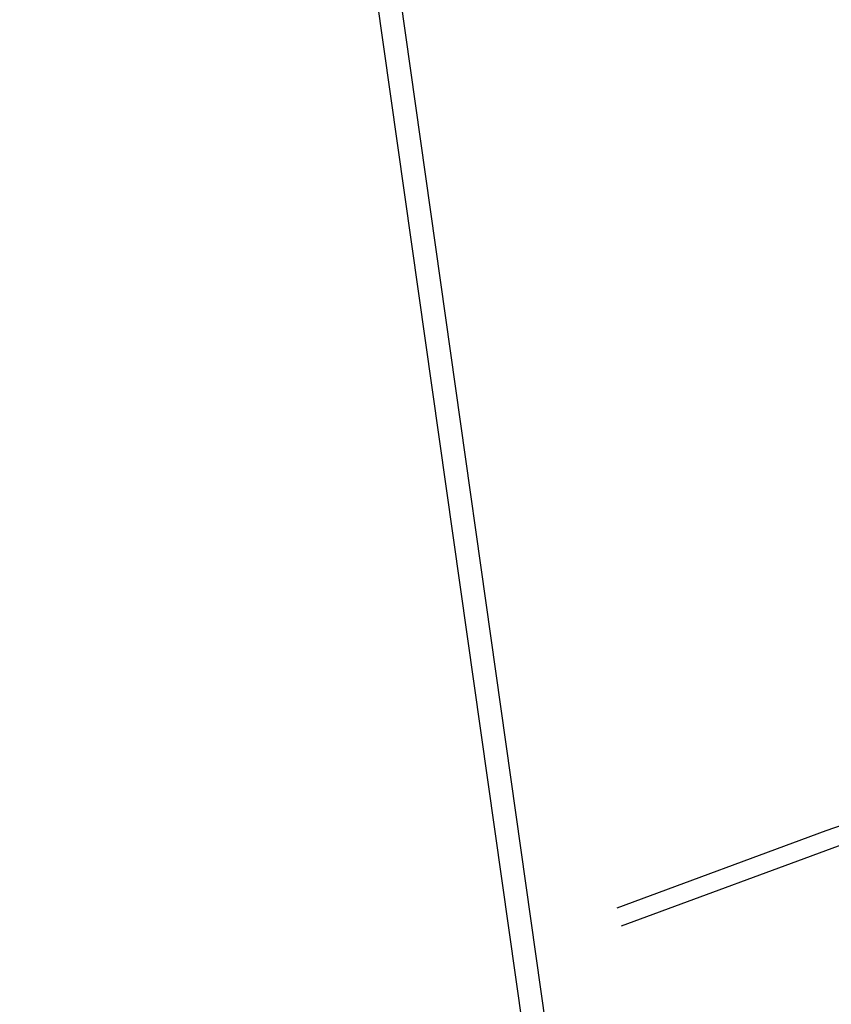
# Model space of a CAD drawing. Extents: x 446457 to 447032, y 444506 to 445688.
# Tile 31 of 83: x 446457 to 446632, y 444872 to 445084. Entities that reach past the tile are written whole.
import ezdxf

# ---------------------------------------------------------------- set-up
doc = ezdxf.new("R2010")
doc.units = 0
doc.header["$LTSCALE"] = 2
doc.header["$MEASUREMENT"] = 0
doc.linetypes.add('AUSGEZOGEN', pattern=[0])
doc.layers.get('0').update_dxf_attribs({"linetype": 'AUSGEZOGEN'})
for name, color, linetype in [('DB-Bestand', 8, 'CONTINUOUS'), ('FBRTOP', 250, 'AUSGEZOGEN'), ('Planeinteilung', 250, 'CONTINUOUS'), ('RAHMEN', 7, 'AUSGEZOGEN')]:
    doc.layers.add(name, color=color, linetype=linetype)

# ---------------------------------------------------------------- blocks, each defined once
blk = doc.blocks.new('1135420')
blk.add_line((0, 0), (1135, 0))
at = {"layer": 'RAHMEN'}
blk.add_line((25, 5), (950, 5), dxfattribs=at)

msp = doc.modelspace()

# ---------------------------------------------------------------- linework, layer by layer
at = {"layer": 'DB-Bestand', "linetype": 'Continuous'}
for p, q in [((446662.9, 444921.03), (446630.47, 444909.61)), ((446630.47, 444909.61), (446585.57, 444893.03)), ((446635.81, 444907.34), (446586.49, 444889.12))]:
    msp.add_line(p, q, dxfattribs=at)
at = {"layer": 'FBRTOP', "const_width": 0.5}
for points in [[(446727.61, 445203.66, 0.000005), (446731.55, 445175.83, 0.000006), (446734.44, 445155.44, 0.000005), (446738.34, 445127.87, 0.000006), (446741.35, 445106.67, 0.000262), (446744.9, 445081.67, -0.000165), (446748.46, 445056.66, -0.000317), (446752.37, 445028.97, 0.000384), (446755.61, 445006.07, 0.000054), (446757.26, 444994.45, -0.000066), (446758.92, 444982.82, -0.00003), (446762.61, 444956.82, -0.000033), (446765.93, 444933.46, -0.000136), (446769.38, 444909.08, 0.000143), (446772.83, 444884.71, 0.000117), (446776.4, 444859.65, -0.00009), (446779.96, 444834.59, -0.000035)], [(446807.84, 444637.9, 0.000003), (446809.64, 444625.26, 0.000005)]]:
    msp.add_lwpolyline(points, format="xyb", dxfattribs=at)

# ---------------------------------------------------------------- block references
at = {"layer": 'Planeinteilung', "linetype": 'Continuous', "rotation": 278.0670990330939}
msp.add_blockref('1135420', (446457.28, 445629.54), dxfattribs=at)

doc.saveas('drawing.dxf')
